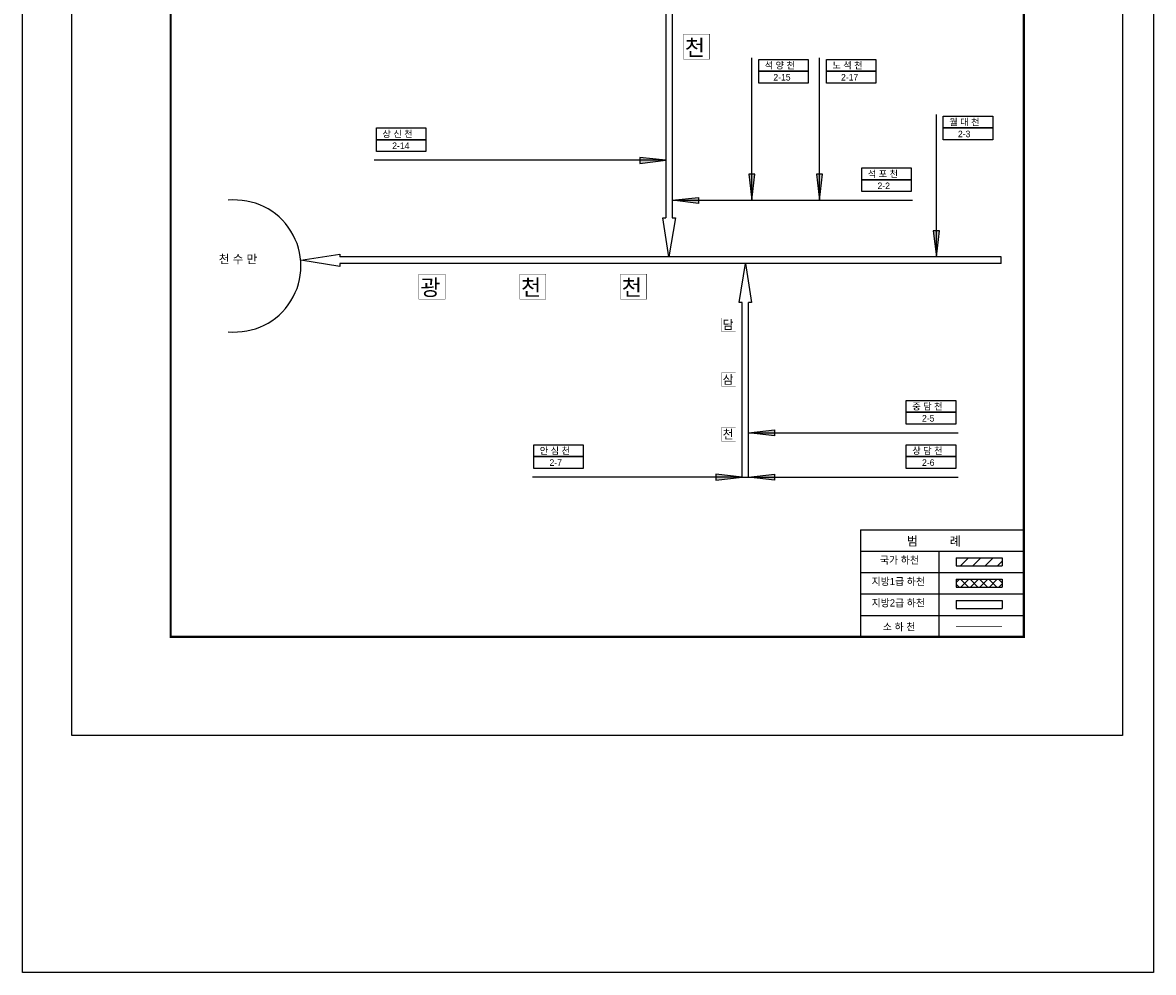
# Model space of a CAD drawing. Header units: millimetres. Extents: x 86260 to 374702, y -67927 to -24417.
# Tile 2 of 19: x 111839 to 138645, y -67927 to -45422. Entities that reach past the tile are written whole.
import ezdxf

# ---------------------------------------------------------------- set-up
doc = ezdxf.new("R2010")
doc.units = ezdxf.units.MM
doc.layers.get('DEFPOINTS').update_dxf_attribs({"color": 60})
for name, color, linetype in [('국가하천', 5, 'Continuous'), ('금회하천', 20, 'Continuous'), ('범례박스', 7, 'Continuous'), ('지방1급하천', 221, 'Continuous'), ('지방2급하천', 4, 'Continuous'), ('하천명', 7, 'Continuous'), ('행정구역명', 80, 'Continuous')]:
    doc.layers.add(name, color=color, linetype=linetype)
doc.styles.add('한글', font='Dotum.ttf')

msp = doc.modelspace()

# ---------------------------------------------------------------- hatches: boundary and pattern name
at = {"layer": '국가하천'}
h = msp.add_hatch(dxfattribs=at)
h.set_pattern_fill('ANSI31', color=256, scale=65, style=0)
h.set_pattern_definition([(45, (-5902.18, -77435.22), (-145.92916, 145.92916), [])])
h.paths.add_polyline_path([(133967, -58102), (133967, -58291), (135057, -58291), (135057, -58102)])
at = {"layer": '금회하천'}
h = msp.add_hatch(color=256, dxfattribs=at)
h.paths.add_polyline_path([(126467, -48614), (126467, -48682), (127086, -48682)])
h.paths.add_polyline_path([(127086, -48682), (126467, -48682), (126467, -48758)])
h = msp.add_hatch(color=256, dxfattribs=at)
h.paths.add_polyline_path([(129196, -49012), (129128, -49012), (129128, -49631)])
h.paths.add_polyline_path([(129128, -49631), (129128, -49012), (129052, -49012)])
h = msp.add_hatch(color=256, dxfattribs=at)
h.paths.add_polyline_path([(130801, -49012), (130733, -49012), (130733, -49631)])
h.paths.add_polyline_path([(130733, -49631), (130733, -49012), (130656, -49012)])
h = msp.add_hatch(color=256, dxfattribs=at)
h.paths.add_polyline_path([(127859, -49563), (127859, -49631), (127241, -49631)])
h.paths.add_polyline_path([(127241, -49631), (127859, -49631), (127859, -49707)])
h = msp.add_hatch(color=256, dxfattribs=at)
h.paths.add_polyline_path([(133573, -50356), (133505, -50356), (133505, -50974)])
h.paths.add_polyline_path([(133505, -50974), (133505, -50356), (133428, -50356)])
h = msp.add_hatch(color=256, dxfattribs=at)
h.paths.add_polyline_path([(129667, -55071), (129667, -55139), (129049, -55139)])
h.paths.add_polyline_path([(129049, -55139), (129667, -55139), (129667, -55216)])
h = msp.add_hatch(color=256, dxfattribs=at)
h.paths.add_polyline_path([(128275, -56120), (128275, -56189), (128894, -56189)])
h.paths.add_polyline_path([(128894, -56189), (128275, -56189), (128275, -56265)])
h = msp.add_hatch(color=256, dxfattribs=at)
h.paths.add_polyline_path([(129667, -56120), (129667, -56189), (129049, -56189)])
h.paths.add_polyline_path([(129049, -56189), (129667, -56189), (129667, -56265)])
at = {"layer": '지방1급하천'}
h = msp.add_hatch(dxfattribs=at)
h.set_pattern_fill('ANSI37', color=256, scale=50, style=0)
h.set_pattern_definition([(45, (26745.91, 0), (-112.2532, 112.2532), []), (135, (26745.91, 0), (-112.2532, -112.2532), [])])
h.paths.add_polyline_path([(133967, -58610), (133967, -58798), (135057, -58798), (135057, -58610)])

# ---------------------------------------------------------------- linework, layer by layer
for const_width in [50, 30]:
    msp.add_lwpolyline([(115347, -31333), (135573, -31333), (135573, -59976), (115347, -59976)], close=True, dxfattribs=dict(const_width=const_width))
for points in [[(129288, -46293), (130459, -46293), (130459, -46573), (129288, -46573)], [(130893, -46293), (132063, -46293), (132063, -46573), (130893, -46573)], [(129288, -46573), (130459, -46573), (130459, -46854), (129288, -46854)], [(130893, -46573), (132063, -46573), (132063, -46854), (130893, -46854)], [(133665, -47636), (134836, -47636), (134836, -47917), (133665, -47917)], [(120227, -47917), (121398, -47917), (121398, -48198), (120227, -48198)], [(133665, -47917), (134836, -47917), (134836, -48198), (133665, -48198)], [(120227, -48198), (121398, -48198), (121398, -48479), (120227, -48479)], [(131732, -48866), (132903, -48866), (132903, -49147), (131732, -49147)], [(131732, -49147), (132903, -49147), (132903, -49427), (131732, -49427)], [(132787, -54374), (133958, -54374), (133958, -54655), (132787, -54655)], [(132787, -54655), (133958, -54655), (133958, -54936), (132787, -54936)], [(123956, -55424), (125127, -55424), (125127, -55705), (123956, -55705)], [(132787, -55424), (133958, -55424), (133958, -55705), (132787, -55705)], [(123956, -55705), (125127, -55705), (125127, -55985), (123956, -55985)], [(132787, -55705), (133958, -55705), (133958, -55985), (132787, -55985)]]:
    msp.add_lwpolyline(points, close=True)
at = {"layer": 'DEFPOINTS', "color": 62}
msp.add_lwpolyline([(113006, -27781), (137914, -27781), (137914, -62317), (113006, -62317)], close=True, dxfattribs=at)
at = {"layer": '국가하천', "color": 6}
msp.add_lwpolyline([(111839, -24417), (138645, -24417), (138645, -67927), (111839, -67927)], close=True, dxfattribs=at)
at = {"layer": '국가하천'}
for points in [[(133967, -58102), (135057, -58102)], [(133967, -58102), (133967, -58291)], [(135057, -58102), (135057, -58291)], [(133967, -58291), (135057, -58291)]]:
    msp.add_lwpolyline(points, dxfattribs=at)
msp.add_arc((116871, -51189), 1565, 264.256, 95.744, dxfattribs=at)
at = {"layer": '금회하천'}
for points in [[(129128, -49631), (129128, -46254)], [(130733, -49631), (130733, -46254)], [(133505, -50974), (133505, -47598)], [(127086, -48682), (120172, -48682)], [(127086, -48682), (126467, -48614), (126467, -48758), (127086, -48682)], [(129128, -49631), (129196, -49012), (129052, -49012), (129128, -49631)], [(130733, -49631), (130801, -49012), (130656, -49012), (130733, -49631)], [(127241, -49631), (127859, -49563), (127859, -49707), (127241, -49631)], [(127241, -49631), (132938, -49631)], [(133505, -50974), (133573, -50356), (133428, -50356), (133505, -50974)], [(129049, -55139), (129667, -55071), (129667, -55216), (129049, -55139)], [(129049, -55139), (134014, -55139)], [(128894, -56189), (123929, -56189)], [(128894, -56189), (128275, -56120), (128275, -56265), (128894, -56189)], [(129049, -56189), (129667, -56120), (129667, -56265), (129049, -56189)], [(129049, -56189), (134014, -56189)]]:
    msp.add_lwpolyline(points, dxfattribs=at)
at = {"layer": '금회하천', "linetype": 'Continuous', "const_width": 20.8, "flags": 128}
msp.add_lwpolyline([(133969, -59736), (135054, -59736)], dxfattribs=at)
at = {"layer": '범례박스'}
for p, q in [((131699, -57439), (135573, -57439)), ((131699, -57439), (131699, -59976)), ((131699, -57947), (135573, -57947)), ((133555, -57947), (133555, -59976)), ((131699, -58454), (135573, -58454)), ((131699, -58961), (135573, -58961)), ((131699, -59469), (135573, -59469)), ((131699, -59976), (135573, -59976)), ((131699, -59976), (135573, -59976)), ((131699, -59976), (135573, -59976)), ((131699, -59976), (135573, -59976)), ((131699, -59976), (135573, -59976)), ((131699, -59976), (135573, -59976)), ((131699, -59976), (135573, -59976)), ((131699, -59976), (135573, -59976))]:
    msp.add_line(p, q, dxfattribs=at)
for points, const_width in [([(135573, -57244), (135573, -59976)], 16), ([(131699, -57439), (135573, -57439)], 20.8), ([(131699, -57439), (131699, -59976)], 20.8), ([(131699, -59976), (135573, -59976)], 20.8)]:
    msp.add_lwpolyline(points, dxfattribs=dict(at, const_width=const_width))
at = {"layer": '지방1급하천'}
for points in [[(133967, -58610), (135057, -58610)], [(133967, -58610), (133967, -58798)], [(135057, -58610), (135057, -58798)], [(133967, -58798), (135057, -58798)]]:
    msp.add_lwpolyline(points, dxfattribs=at)
at = {"layer": '지방2급하천'}
for p, q in [((135029, -50974), (135029, -51129)), ((128894, -56189), (129049, -56189))]:
    msp.add_line(p, q, dxfattribs=at)
for points in [[(127086, -34372), (127086, -50051)], [(127241, -34372), (127241, -50051)], [(127159, -50974), (127019, -50051), (127086, -50051)], [(127241, -50051), (127313, -50051), (127159, -50974)], [(118434, -51047), (119357, -50907), (119357, -50974)], [(119357, -51129), (119357, -51201), (118434, -51047)], [(135036, -50974), (119357, -50974)], [(135036, -51129), (119357, -51129)], [(128894, -52052), (128822, -52052), (128975, -51129)], [(128975, -51129), (129115, -52052), (129049, -52052)], [(128894, -56189), (128894, -52052)], [(129049, -56189), (129049, -52052)], [(133967, -59117), (135057, -59117)], [(133967, -59117), (133967, -59306)], [(135057, -59117), (135057, -59306)], [(133967, -59306), (135057, -59306)]]:
    msp.add_lwpolyline(points, dxfattribs=at)
at = {"layer": '하천명'}
for points, const_width in [([(127508, -45696), (128127, -45696), (128127, -46289), (127508, -46289)], 9.78), ([(121234, -51380), (121854, -51380), (121854, -51974), (121234, -51974)], 9.78), ([(123624, -51380), (124244, -51380), (124244, -51974), (123624, -51974)], 9.78), ([(126013, -51380), (126633, -51380), (126633, -51974), (126013, -51974)], 9.78), ([(128408, -52420), (128742, -52420), (128742, -52739), (128408, -52739)], 5.27), ([(128408, -53719), (128742, -53719), (128742, -54038), (128408, -54038)], 5.27), ([(128408, -55018), (128742, -55018), (128742, -55337), (128408, -55337)], 5.27)]:
    msp.add_lwpolyline(points, close=True, dxfattribs=dict(at, const_width=const_width))

# ---------------------------------------------------------------- texts
at = {"layer": '하천명', "style": '한글'}
for s, height, p in [('천', 380, (127539, -46203, 760)), ('석 양 천', 156, (129431, -46513, 312)), ('노 석 천', 156, (131035, -46513, 312)), ('2-15', 156, (129636, -46794, 312)), ('2-17', 156, (131240, -46794, 312)), ('월 대 천', 156, (133807, -47857, 312)), ('상 신 천', 156, (120369, -48137, 312)), ('2-3', 156, (134012, -48137, 312)), ('2-14', 156, (120600, -48418, 312)), ('석 포 천', 156, (131875, -49086, 312)), ('2-2', 156, (132105, -49367, 312)), ('천 수 만', 202.8, (116490, -51128, 406)), ('광', 380, (121265, -51888, 760)), ('천', 380, (123655, -51888, 760)), ('천', 380, (126044, -51888, 760)), ('담', 205, (128434, -52683, 410)), ('삼', 205, (128434, -53983, 410)), ('중 담 천', 156, (132930, -54595, 312)), ('2-5', 156, (133160, -54876, 312)), ('천', 205, (128434, -55282, 410)), ('안 심 천', 156, (124098, -55644, 312)), ('상 담 천', 156, (132930, -55644, 312)), ('2-7', 156, (124329, -55925, 312)), ('2-6', 156, (133160, -55925, 312))]:
    msp.add_text(s, height=height, dxfattribs=at).set_placement(p)
at = {"layer": '행정구역명', "color": 0, "linetype": 'Continuous', "style": '한글'}
for s, height, p in [('범          례', 208, (132800, -57814)), ('국가 하천', 171.6, (132163, -58244)), ('지방1급 하천', 171.6, (131965, -58751)), ('지방2급 하천', 171.6, (131965, -59258)), ('소 하 천', 171.6, (132232, -59826))]:
    msp.add_text(s, height=height, dxfattribs=at).set_placement(p)

doc.saveas('drawing.dxf')
